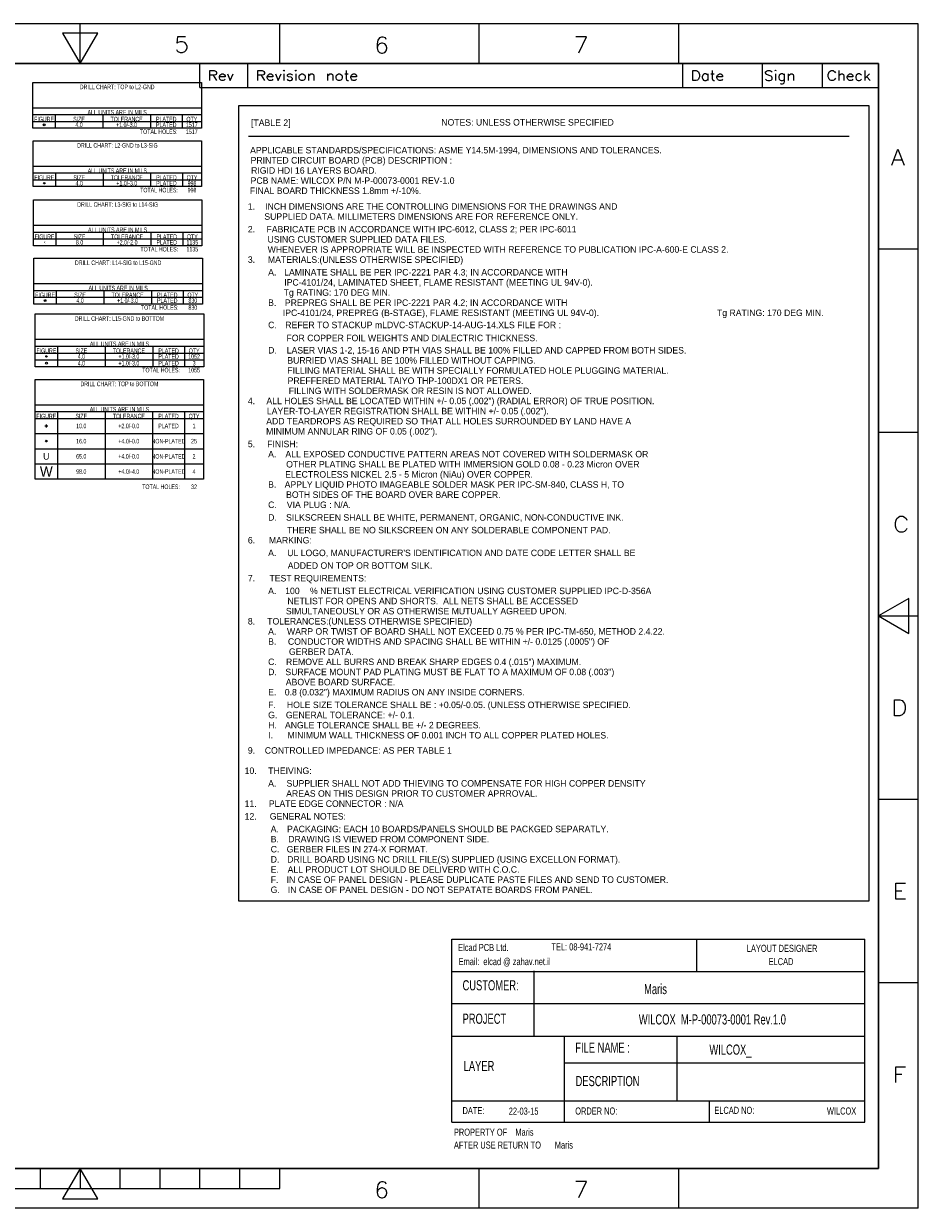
# Model space of a CAD drawing. Extents: x -22 to 398, y -34 to 263.
# Tile 39 of 39: x 174 to 398, y -34 to 263. Entities that reach past the tile are written whole.
import ezdxf
from ezdxf.enums import TextEntityAlignment as Align

# ---------------------------------------------------------------- set-up
doc = ezdxf.new("R2010")
doc.units = 0
doc.layers.add('DRILL', color=12, linetype='CONTINUOUS')
doc.layers.add('OUTLINE', color=6, linetype='CONTINUOUS')

# ---------------------------------------------------------------- blocks, each defined once
blk = doc.blocks.new('FIGURE_CIRCLE')
blk.add_circle((0, 0), 0.5)
blk = doc.blocks.new('FIGURE_CROSS')
for points in [[(-0.5, 0), (0.5, 0)], [(0, 0.5), (0, -0.5)]]:
    blk.add_lwpolyline(points)

msp = doc.modelspace()

# ---------------------------------------------------------------- linework, layer by layer
at = {"layer": 'DRILL'}
for points in [[(397.692626, 263.403334), (-22.307296, 263.403334)], [(187.692792, 253.403354), (187.692792, 263.403334)], [(237.692692, 253.403354), (237.692692, 263.403334)], [(287.692592, 253.403354), (287.692592, 263.403334)], [(337.692746, 253.403354), (337.692746, 263.403334)], [(397.692626, -33.59658), (397.692626, 263.403334)], [(211.78139, 256.963672), (211.97189, 256.582672), (212.162136, 256.392172), (212.733636, 256.201672), (213.305136, 256.201672), (213.876636, 256.392172), (214.257382, 256.773172), (214.447882, 257.344672), (214.447882, 257.725418), (214.257382, 258.296918), (213.876636, 258.677918), (213.305136, 258.868418), (212.733636, 258.868418), (212.162136, 258.677918), (211.97189, 258.487418), (212.162136, 260.201664), (214.066882, 260.201664)], [(264.360914, 259.457698), (264.170414, 259.838698), (263.598914, 260.029198), (263.217914, 260.029198), (262.646414, 259.838698), (262.265668, 259.267198), (262.075168, 258.314698), (262.075168, 257.362452), (262.265668, 256.600452), (262.646414, 256.219452), (263.217914, 256.029206), (263.408414, 256.029206), (263.979914, 256.219452), (264.360914, 256.600452), (264.55116, 257.171952), (264.55116, 257.362452), (264.360914, 257.933952), (263.979914, 258.314698), (263.408414, 258.505198), (263.217914, 258.505198), (262.646414, 258.314698), (262.265668, 257.933952), (262.075168, 257.362452)], [(312.625994, 256.118868), (314.53074, 260.11886), (311.864248, 260.11886)], [(387.692646, 253.403354), (-12.307316, 253.403354)], [(217.692732, 247.403366), (217.692732, 253.403354)], [(229.692708, 247.403366), (229.692708, 253.403354)], [(338.692744, 247.403366), (338.692744, 253.403354)], [(358.692704, 247.403366), (358.692704, 253.403354)], [(373.692674, 247.403366), (373.692674, 253.403354)], [(387.692646, -23.5966), (387.692646, 253.403354)], [(220.168978, 249.153426), (220.168978, 251.653548), (221.24035, 251.653548), (221.597474, 251.534422), (221.7166, 251.415296), (221.835472, 251.177298), (221.835472, 250.939046), (221.7166, 250.701048), (221.597474, 250.581922), (221.24035, 250.46305), (220.168978, 250.46305)], [(221.002352, 250.46305), (221.835472, 249.153426)], [(223.97847, 249.51055), (223.740218, 249.272552), (223.50222, 249.153426), (223.145096, 249.153426), (222.907098, 249.272552), (222.668846, 249.51055), (222.549974, 249.867674), (222.549974, 250.105926), (222.668846, 250.46305), (222.907098, 250.701048), (223.145096, 250.820174), (223.50222, 250.820174), (223.740218, 250.701048), (223.859344, 250.581922), (223.97847, 250.343924), (223.97847, 250.105926), (222.549974, 250.105926)], [(224.573592, 250.820174), (225.28784, 249.153426), (226.002342, 250.820174)], [(232.168954, 249.153426), (232.168954, 251.653548), (233.240326, 251.653548), (233.59745, 251.534422), (233.716576, 251.415296), (233.835448, 251.177298), (233.835448, 250.939046), (233.716576, 250.701048), (233.59745, 250.581922), (233.240326, 250.46305), (232.168954, 250.46305)], [(233.002328, 250.46305), (233.835448, 249.153426)], [(235.978446, 249.51055), (235.740448, 249.272552), (235.502196, 249.153426), (235.145072, 249.153426), (234.907074, 249.272552), (234.668822, 249.51055), (234.54995, 249.867674), (234.54995, 250.105926), (234.668822, 250.46305), (234.907074, 250.701048), (235.145072, 250.820174), (235.502196, 250.820174), (235.740448, 250.701048), (235.85932, 250.581922), (235.978446, 250.343924), (235.978446, 250.105926), (234.54995, 250.105926)], [(236.573568, 250.820174), (237.28807, 249.153426), (238.002318, 250.820174)], [(238.716566, 250.820174), (238.716566, 249.153426)], [(239.54994, 249.51055), (239.668812, 249.272552), (240.025936, 249.153426), (240.38306, 249.153426), (240.740438, 249.272552), (240.85931, 249.51055), (240.85931, 249.629676), (240.740438, 249.867674), (240.502186, 249.9868), (239.907064, 250.105926), (239.668812, 250.224798), (239.54994, 250.46305), (239.668812, 250.701048), (240.025936, 250.820174), (240.38306, 250.820174), (240.740438, 250.701048), (240.85931, 250.46305)], [(241.692684, 250.820174), (241.692684, 249.153426)], [(244.907054, 250.820174), (244.907054, 249.153426)], [(244.907054, 250.343924), (245.264178, 250.701048), (245.502176, 250.820174), (245.8593, 250.820174), (246.097552, 250.701048), (246.216424, 250.343924), (246.216424, 249.153426)], [(249.668792, 250.820174), (249.668792, 249.153426)], [(249.668792, 250.343924), (250.025916, 250.701048), (250.264168, 250.820174), (250.621292, 250.820174), (250.85929, 250.701048), (250.978416, 250.343924), (250.978416, 249.153426)], [(253.954534, 250.820174), (254.787908, 250.820174)], [(254.311658, 251.653548), (254.311658, 249.629676), (254.430784, 249.272552), (254.668782, 249.153426), (254.907034, 249.153426)], [(256.930906, 249.51055), (256.692654, 249.272552), (256.454656, 249.153426), (256.097532, 249.153426), (255.85928, 249.272552), (255.621282, 249.51055), (255.502156, 249.867674), (255.502156, 250.105926), (255.621282, 250.46305), (255.85928, 250.701048), (256.097532, 250.820174), (256.454656, 250.820174), (256.692654, 250.701048), (256.81178, 250.581922), (256.930906, 250.343924), (256.930906, 250.105926), (255.502156, 250.105926)], [(344.978482, 250.46305), (344.74023, 250.701048), (344.502232, 250.820174), (344.145108, 250.820174), (343.90711, 250.701048), (343.668858, 250.46305), (343.549732, 250.105926), (343.549732, 249.867674), (343.668858, 249.51055), (343.90711, 249.272552), (344.145108, 249.153426), (344.502232, 249.153426), (344.74023, 249.272552), (344.978482, 249.51055)], [(344.978482, 250.820174), (344.978482, 249.153426)], [(345.69273, 250.820174), (346.526104, 250.820174)], [(346.049854, 251.653548), (346.049854, 249.629676), (346.16898, 249.272552), (346.406978, 249.153426), (346.644976, 249.153426)], [(348.668848, 249.51055), (348.43085, 249.272552), (348.192598, 249.153426), (347.835474, 249.153426), (347.597476, 249.272552), (347.359478, 249.51055), (347.240352, 249.867674), (347.240352, 250.105926), (347.359478, 250.46305), (347.597476, 250.701048), (347.835474, 250.820174), (348.192598, 250.820174), (348.43085, 250.701048), (348.549722, 250.581922), (348.668848, 250.343924), (348.668848, 250.105926), (347.240352, 250.105926)], [(359.410762, 249.51055), (359.649014, 249.272552), (360.006138, 249.153426), (360.482388, 249.153426), (360.839512, 249.272552), (361.07751, 249.51055), (361.07751, 249.867674), (360.958384, 250.105926), (360.839512, 250.224798), (360.60126, 250.343924), (359.887012, 250.581922), (359.649014, 250.701048), (359.529888, 250.820174), (359.410762, 251.058172), (359.410762, 251.29617), (359.649014, 251.534422), (360.006138, 251.653548), (360.482388, 251.653548), (360.839512, 251.534422), (361.07751, 251.29617)], [(361.910884, 250.820174), (361.910884, 249.153426)], [(364.172754, 250.46305), (363.934756, 250.701048), (363.696504, 250.820174), (363.33938, 250.820174), (363.101382, 250.701048), (362.86313, 250.46305), (362.744258, 250.105926), (362.744258, 249.867674), (362.86313, 249.51055), (363.101382, 249.272552), (363.33938, 249.153426), (363.696504, 249.153426), (363.934756, 249.272552), (364.172754, 249.51055)], [(363.101382, 248.439178), (363.33938, 248.320052), (363.696504, 248.320052), (363.934756, 248.439178), (364.053628, 248.558304), (364.172754, 248.915428), (364.172754, 250.820174)], [(365.125254, 250.820174), (365.125254, 249.153426)], [(365.125254, 250.343924), (365.482378, 250.701048), (365.720376, 250.820174), (366.0775, 250.820174), (366.315498, 250.701048), (366.434624, 250.343924), (366.434624, 249.153426)], [(376.918474, 249.748548), (376.799602, 249.51055), (376.56135, 249.272552), (376.323352, 249.153426), (375.847102, 249.153426), (375.609104, 249.272552), (375.370852, 249.51055), (375.25198, 249.748548), (375.132854, 250.105926), (375.132854, 250.701048), (375.25198, 251.058172), (375.370852, 251.29617), (375.609104, 251.534422), (375.847102, 251.653548), (376.323352, 251.653548), (376.56135, 251.534422), (376.799602, 251.29617), (376.918474, 251.058172)], [(377.751848, 251.653548), (377.751848, 249.153426)], [(377.751848, 250.343924), (378.108972, 250.701048), (378.347224, 250.820174), (378.704348, 250.820174), (378.942346, 250.701048), (379.061472, 250.343924), (379.061472, 249.153426)], [(381.323342, 249.51055), (381.085344, 249.272552), (380.847092, 249.153426), (380.489968, 249.153426), (380.25197, 249.272552), (380.013718, 249.51055), (379.894846, 249.867674), (379.894846, 250.105926), (380.013718, 250.46305), (380.25197, 250.701048), (380.489968, 250.820174), (380.847092, 250.820174), (381.085344, 250.701048), (381.204216, 250.581922), (381.323342, 250.343924), (381.323342, 250.105926), (379.894846, 250.105926)], [(383.466086, 250.46305), (383.228088, 250.701048), (382.99009, 250.820174), (382.632966, 250.820174), (382.394714, 250.701048), (382.156716, 250.46305), (382.03759, 250.105926), (382.03759, 249.867674), (382.156716, 249.51055), (382.394714, 249.272552), (382.632966, 249.153426), (382.99009, 249.153426), (383.228088, 249.272552), (383.466086, 249.51055)], [(384.29946, 251.653548), (384.29946, 249.153426)], [(385.489958, 250.820174), (384.29946, 249.629676)], [(384.77571, 250.105926), (385.609084, 249.153426)], [(217.692732, 247.403366), (387.692646, 247.403366)], [(175.81245, 242.347242), (218.05265, 242.347242)], [(175.81245, 240.632742), (218.05265, 240.632742)], [(181.42585, 240.632742), (181.42585, 237.203742)], [(193.33845, 240.632742), (193.33845, 237.203742)], [(205.25105, 240.632742), (205.25105, 237.203742)], [(213.22665, 240.632742), (213.22665, 237.203742)], [(175.81245, 238.918242), (218.05265, 238.918242)], [(391.077958, 227.903532), (392.601704, 231.903524), (394.125704, 227.903532)], [(391.649458, 229.236778), (393.554204, 229.236778)], [(175.86325, 227.691442), (218.10345, 227.691442)], [(175.86325, 225.976942), (218.10345, 225.976942)], [(181.47665, 225.976942), (181.47665, 222.547942)], [(193.38925, 225.976942), (193.38925, 222.547942)], [(205.30185, 225.976942), (205.30185, 222.547942)], [(213.27745, 225.976942), (213.27745, 222.547942)], [(175.86325, 224.262442), (218.10345, 224.262442)], [(175.93945, 212.870542), (218.17965, 212.870542)], [(175.93945, 211.156042), (218.17965, 211.156042)], [(181.55285, 211.156042), (181.55285, 207.727042)], [(193.46545, 211.156042), (193.46545, 207.727042)], [(205.37805, 211.156042), (205.37805, 207.727042)], [(213.35365, 211.156042), (213.35365, 207.727042)], [(175.93945, 209.441542), (218.17965, 209.441542)], [(397.692626, 206.90332), (387.692646, 206.90332)], [(176.06645, 198.265542), (218.30665, 198.265542)], [(176.06645, 196.551042), (218.30665, 196.551042)], [(181.67985, 196.551042), (181.67985, 193.122042)], [(193.59245, 196.551042), (193.59245, 193.122042)], [(205.50505, 196.551042), (205.50505, 193.122042)], [(213.48065, 196.551042), (213.48065, 193.122042)], [(176.06645, 194.836542), (218.30665, 194.836542)], [(176.39665, 184.270142), (218.63685, 184.270142)], [(176.39665, 182.555642), (218.63685, 182.555642)], [(182.01005, 182.555642), (182.01005, 177.412142)], [(193.92265, 182.555642), (193.92265, 177.412142)], [(205.83525, 182.555642), (205.83525, 177.412142)], [(213.81085, 182.555642), (213.81085, 177.412142)], [(176.39665, 180.841142), (218.63685, 180.841142)], [(176.39665, 179.126642), (218.63685, 179.126642)], [(176.37125, 167.887142), (218.61145, 167.887142)], [(176.37125, 166.172642), (218.61145, 166.172642)], [(176.37125, 164.458142), (218.61145, 164.458142)], [(181.98465, 166.172642), (181.98465, 149.218142)], [(193.89725, 166.172642), (193.89725, 149.218142)], [(205.80985, 166.172642), (205.80985, 149.218142)], [(213.78545, 166.172642), (213.78545, 149.218142)], [(176.37125, 160.648142), (218.61145, 160.648142)], [(397.692626, 160.903412), (387.692646, 160.903412)], [(176.37125, 156.838142), (218.61145, 156.838142)], [(176.37125, 153.028142), (218.61145, 153.028142)], [(394.809218, 136.855708), (394.618718, 136.474962), (394.237972, 136.093962), (393.856972, 135.903462), (393.094972, 135.903462), (392.713972, 136.093962), (392.333226, 136.474962), (392.142726, 136.855708), (391.952226, 137.427208), (391.952226, 138.379708), (392.142726, 138.950954), (392.333226, 139.331954), (392.713972, 139.712954), (393.094972, 139.903454), (393.856972, 139.903454), (394.237972, 139.712954), (394.618718, 139.331954), (394.809218, 138.950954)], [(387.692646, 114.903504), (397.692626, 114.903504)], [(397.692626, 68.903342), (387.692646, 68.903342)], [(394.525754, 43.903392), (392.049508, 43.903392), (392.049508, 47.903384), (394.525754, 47.903384)], [(392.049508, 45.998638), (393.573254, 45.998638)], [(397.692626, 22.903434), (387.692646, 22.903434)], [(392.049508, -2.096516), (392.049508, 1.903476), (394.525754, 1.903476)], [(392.049508, -0.00127), (393.573254, -0.00127)], [(-12.307316, -23.5966), (387.692646, -23.5966)], [(177.692812, -28.59659), (177.692812, -23.5966)], [(187.692792, -23.5966), (187.692792, -28.59659)], [(197.692772, -28.59659), (197.692772, -23.5966)], [(207.692752, -28.59659), (207.692752, -23.5966)], [(217.692732, -28.59659), (217.692732, -23.5966)], [(227.692712, -28.59659), (227.692712, -23.5966)], [(237.692692, -28.59659), (237.692692, -23.5966)], [(287.692592, -33.59658), (287.692592, -23.5966)], [(337.692746, -33.59658), (337.692746, -23.5966)], [(137.692638, -28.59659), (237.692692, -28.59659)], [(264.360914, -27.542236), (264.170414, -27.16149), (263.598914, -26.97099), (263.217914, -26.97099), (262.646414, -27.16149), (262.265668, -27.732736), (262.075168, -28.685236), (262.075168, -29.637482), (262.265668, -30.399482), (262.646414, -30.780482), (263.217914, -30.970982), (263.408414, -30.970982), (263.979914, -30.780482), (264.360914, -30.399482), (264.55116, -29.827982), (264.55116, -29.637482), (264.360914, -29.066236), (263.979914, -28.685236), (263.408414, -28.494736), (263.217914, -28.494736), (262.646414, -28.685236), (262.265668, -29.066236), (262.075168, -29.637482)], [(312.625994, -30.881066), (314.53074, -26.881074), (311.864248, -26.881074)], [(397.692626, -33.59658), (-22.307296, -33.59658)]]:
    msp.add_lwpolyline(points, dxfattribs=at)
for points in [[(192.107312, 261.023354), (183.278272, 261.023354), (187.692792, 253.403354)], [(-12.307316, -23.5966), (-12.307316, 253.403354), (387.692646, 253.403354), (387.692646, -23.5966)], [(238.716566, 251.77242), (238.835438, 251.653548), (238.716566, 251.534422), (238.59744, 251.653548)], [(241.692684, 251.77242), (241.81181, 251.653548), (241.692684, 251.534422), (241.573558, 251.653548)], [(242.645184, 249.51055), (242.526058, 249.867674), (242.526058, 250.105926), (242.645184, 250.46305), (242.883182, 250.701048), (243.12118, 250.820174), (243.478304, 250.820174), (243.716556, 250.701048), (243.954554, 250.46305), (244.07368, 250.105926), (244.07368, 249.867674), (243.954554, 249.51055), (243.716556, 249.272552), (243.478304, 249.153426), (243.12118, 249.153426), (242.883182, 249.272552)], [(251.930916, 249.51055), (251.81179, 249.867674), (251.81179, 250.105926), (251.930916, 250.46305), (252.168914, 250.701048), (252.406912, 250.820174), (252.764036, 250.820174), (253.002288, 250.701048), (253.240286, 250.46305), (253.359412, 250.105926), (253.359412, 249.867674), (253.240286, 249.51055), (253.002288, 249.272552), (252.764036, 249.153426), (252.406912, 249.153426), (252.168914, 249.272552)], [(341.16899, 249.153426), (341.16899, 251.653548), (342.00211, 251.653548), (342.359488, 251.534422), (342.597486, 251.29617), (342.716612, 251.058172), (342.835484, 250.701048), (342.835484, 250.105926), (342.716612, 249.748548), (342.597486, 249.51055), (342.359488, 249.272552), (342.00211, 249.153426)], [(361.910884, 251.77242), (362.03001, 251.653548), (361.910884, 251.534422), (361.791758, 251.653548)], [(175.81245, 237.203742), (175.81245, 248.697242), (218.05265, 248.697242), (218.05265, 237.203742)], [(175.86325, 222.547942), (175.86325, 234.041442), (218.10345, 234.041442), (218.10345, 222.547942)], [(175.93945, 207.727042), (175.93945, 219.220542), (218.17965, 219.220542), (218.17965, 207.727042)], [(176.06645, 193.122042), (176.06645, 204.615542), (218.30665, 204.615542), (218.30665, 193.122042)], [(176.39665, 177.412142), (176.39665, 190.620142), (218.63685, 190.620142), (218.63685, 177.412142)], [(176.37125, 149.218142), (176.37125, 174.237142), (218.61145, 174.237142), (218.61145, 149.218142)], [(395.312646, 110.488984), (395.312646, 119.318024), (387.692646, 114.903504)], [(391.735564, 89.9033), (391.735564, 93.903546), (393.06881, 93.903546), (393.64031, 93.713046), (394.02131, 93.332046), (394.21181, 92.951046), (394.40231, 92.379546), (394.40231, 91.4273), (394.21181, 90.8558), (394.02131, 90.4748), (393.64031, 90.0938), (393.06881, 89.9033)], [(183.278272, -31.2166), (192.107312, -31.2166), (187.692792, -23.5966)]]:
    msp.add_lwpolyline(points, close=True, dxfattribs=at)
at = {"layer": 'OUTLINE'}
msp.add_lwpolyline([(227.3046, 43.4594), (385.4196, 43.4594), (385.4196, 242.8494), (227.3046, 242.8494)], close=True, dxfattribs=at)
for points in [[(229.8446, 235.2294), (380.3396, 235.2294)], [(280.81986, -11.998198), (280.816304, 33.848802)], [(280.816304, 33.848802), (384.32486, 33.848802)], [(342.21166, 25.746202), (342.21166, 33.874202)], [(384.32486, -11.998198), (384.32359, 33.846008)], [(280.81986, 25.771602), (384.32486, 25.771602)], [(301.39386, 9.718802), (301.39386, 25.911302)], [(280.81986, 17.719802), (384.32486, 17.719802)], [(280.81986, 9.591802), (384.32486, 9.591802)], [(309.01386, -6.613398), (309.011066, 9.584436)], [(337.25866, -6.613398), (337.25485, 9.592056)], [(309.01386, 2.911602), (384.32486, 2.911602)], [(280.81986, -6.613398), (384.32486, -6.613398)], [(309.01386, -11.998198), (309.01386, -6.600698)], [(345.33586, -11.998198), (345.33586, -6.600698)], [(280.81986, -11.998198), (384.32486, -11.998198)]]:
    msp.add_lwpolyline(points, dxfattribs=at)

# ---------------------------------------------------------------- block references
at = {"layer": 'DRILL'}
for name, p, xscale, yscale in [('FIGURE_CIRCLE', (178.61915, 238.060992), 0.508, 0.508), ('FIGURE_CIRCLE', (178.66995, 223.405192), 0.381, 0.381), ('FIGURE_CIRCLE', (178.87315, 193.979292), 0.4572, 0.4572), ('FIGURE_CIRCLE', (179.20335, 178.269392), 0.508, 0.508), ('FIGURE_CIRCLE', (179.20335, 179.983892), 0.3302, 0.3302), ('FIGURE_CROSS', (179.17795, 162.553142), 0.762, 0.762), ('FIGURE_CIRCLE', (179.17795, 158.743142), 0.4064, 0.4064)]:
    msp.add_blockref(name, p, dxfattribs=dict(at, xscale=xscale, yscale=yscale))

# ---------------------------------------------------------------- texts
at = {"layer": 'DRILL', "width": 0.688889}
for s, p in [('DRILL CHART: TOP to L2-GND', (196.93255, 246.982742)), ('ALL UNITS ARE IN MILS', (196.93255, 240.632742)), ('FIGURE', (178.61915, 238.918242)), ('SIZE', (187.38215, 238.918242)), ('4.0', (187.38215, 237.489492)), ('TOLERANCE', (199.29475, 238.918242)), ('+1.0/-3.0', (199.29475, 237.489492)), ('PLATED', (209.23885, 238.918242)), ('PLATED', (209.23885, 237.489492)), ('1517', (215.63965, 237.489492)), ('QTY', (215.63965, 238.918242)), ('1517', (215.63965, 235.774992)), ('DRILL CHART: L2-GND to L3-SIG', (196.98335, 232.326942)), ('ALL UNITS ARE IN MILS', (196.98335, 225.976942)), ('FIGURE', (178.66995, 224.262442)), ('SIZE', (187.43295, 224.262442)), ('4.0', (187.43295, 222.833692)), ('TOLERANCE', (199.34555, 224.262442)), ('+1.0/-3.0', (199.34555, 222.833692)), ('PLATED', (209.28965, 224.262442)), ('PLATED', (209.28965, 222.833692)), ('QTY', (215.69045, 224.262442)), ('998', (215.69045, 222.833692)), ('998', (215.69045, 221.119192)), ('DRILL CHART: L3-SIG to L14-SIG', (197.05955, 217.506042)), ('ALL UNITS ARE IN MILS', (197.05955, 211.156042)), ('FIGURE', (178.74615, 209.441542)), ('SIZE', (187.50915, 209.441542)), ('8.0', (187.50915, 208.012792)), ('TOLERANCE', (199.42175, 209.441542)), ('+2.0/-2.0', (199.42175, 208.012792)), ('PLATED', (209.36585, 209.441542)), ('PLATED', (209.36585, 208.012792)), ('1135', (215.76665, 208.012792)), ('QTY', (215.76665, 209.441542)), ('1135', (215.76665, 206.298292)), ('DRILL CHART: L14-SIG to L15-GND', (197.18655, 202.901042)), ('ALL UNITS ARE IN MILS', (197.18655, 196.551042)), ('FIGURE', (178.87315, 194.836542)), ('SIZE', (187.63615, 194.836542)), ('4.0', (187.63615, 193.407792)), ('TOLERANCE', (199.54875, 194.836542)), ('+1.0/-3.0', (199.54875, 193.407792)), ('PLATED', (209.49285, 194.836542)), ('PLATED', (209.49285, 193.407792)), ('QTY', (215.89365, 194.836542)), ('830', (215.89365, 193.407792)), ('830', (215.89365, 191.693292)), ('DRILL CHART: L15-GND to BOTTOM', (197.51675, 188.905642)), ('FIGURE', (179.20335, 180.841142)), ('SIZE', (187.96635, 180.841142)), ('ALL UNITS ARE IN MILS', (197.51675, 182.555642)), ('TOLERANCE', (199.87895, 180.841142)), ('PLATED', (209.82305, 180.841142)), ('QTY', (216.22385, 180.841142)), ('4.0', (187.96635, 179.412392)), ('4.0', (187.96635, 177.697892)), ('+1.0/-3.0', (199.87895, 179.412392)), ('+1.0/-3.0', (199.87895, 177.697892)), ('PLATED', (209.82305, 179.412392)), ('PLATED', (209.82305, 177.697892)), ('1052', (216.22385, 179.412392)), ('3', (216.22385, 177.697892)), ('1055', (216.22385, 175.983392)), ('DRILL CHART: TOP to BOTTOM', (197.49135, 172.522642)), ('ALL UNITS ARE IN MILS', (197.49135, 166.172642)), ('FIGURE', (179.17795, 164.458142)), ('SIZE', (187.94095, 164.458142)), ('TOLERANCE', (199.85355, 164.458142)), ('PLATED', (209.79765, 164.458142)), ('QTY', (216.19845, 164.458142)), ('10.0', (187.94095, 161.981642)), ('+2.0/-0.0', (199.85355, 161.981642)), ('PLATED', (209.79765, 161.981642)), ('1', (216.19845, 161.981642)), ('16.0', (187.94095, 158.171642)), ('+4.0/-0.0', (199.85355, 158.171642)), ('NON-PLATED', (209.79765, 158.171642)), ('25', (216.19845, 158.171642)), ('65.0', (187.94095, 154.361642)), ('+4.0/-0.0', (199.85355, 154.361642)), ('NON-PLATED', (209.79765, 154.361642)), ('2', (216.19845, 154.361642)), ('98.0', (187.94095, 150.551642)), ('+4.0/-4.0', (199.85355, 150.551642)), ('NON-PLATED', (209.79765, 150.551642)), ('4', (216.19845, 150.551642)), ('32', (216.19845, 146.741642))]:
    msp.add_text(s, height=1.143, dxfattribs=at).set_placement(p, align=Align.CENTER)
at = {"layer": 'DRILL'}
for s, height, p in [('+', 0.254, (178.61915, 238.060992)), ('+', 0.1905, (178.66995, 223.405192)), ('X', 0.508, (178.74615, 208.584292)), ('--', 0.2286, (178.87315, 193.979292)), ('+', 0.254, (179.20335, 178.269392)), ('--', 0.1651, (179.20335, 179.983892)), ('U', 1.651, (179.17795, 154.933142)), ('W', 2.54, (179.17795, 151.123142))]:
    msp.add_text(s, height=height, dxfattribs=at).set_placement(p, align=Align.MIDDLE_CENTER)
at = {"layer": 'DRILL', "width": 0.688889}
for p in [(212.08365, 235.774992), (212.13445, 221.119192), (212.21065, 206.298292), (212.33765, 191.693292), (212.66785, 175.983392), (212.64245, 146.741642)]:
    msp.add_text('TOTAL HOLES:', height=1.143, dxfattribs=at).set_placement(p, align=Align.RIGHT)
at = {"layer": 'OUTLINE'}
for s, p in [('[TABLE 2]', (230.4796, 237.7694)), ('NOTES: UNLESS OTHERWISE SPECIFIED', (278.1554, 237.862618)), ('APPLICABLE STANDARDS/SPECIFICATIONS: ASME Y14.5M-1994, DIMENSIONS AND TOLERANCES.', (230.251, 230.877618)), ('PRINTED CIRCUIT BOARD (PCB) DESCRIPTION :', (230.378, 228.337618)), ('RIGID HDI 16 LAYERS BOARD.', (230.505, 225.797618)), ('PCB NAME: WILCOX P/N M-P-00073-0001 REV-1.0', (230.378, 223.257618)), ('FINAL BOARD THICKNESS 1.8mm +/-10%.', (230.1748, 220.717618)), ('1.', (229.6922, 216.780618)), ('INCH DIMENSIONS ARE THE CONTROLLING DIMENSIONS FOR THE DRAWINGS AND', (234.0102, 216.780618)), ('SUPPLIED DATA. MILLIMETERS DIMENSIONS ARE FOR REFERENCE ONLY.', (233.807, 214.240618)), ('2.', (229.6922, 211.065618)), ('FABRICATE PCB IN ACCORDANCE WITH IPC-6012, CLASS 2; PER IPC-6011', (234.3658, 211.065618)), ('USING CUSTOMER SUPPLIED DATA FILES.', (234.6198, 208.525618)), ('3.', (229.6922, 203.445618)), ('WHENEVER IS APPROPRIATE WILL BE INSPECTED WITH REFERENCE TO PUBLICATION IPC-A-600-E CLASS 2.', (234.6452, 205.985618)), ('MATERIALS:(UNLESS OTHERWISE SPECIFIED)', (234.7214, 203.445618)), ('A.', (234.7722, 200.270618)), ('LAMINATE SHALL BE PER IPC-2221 PAR 4.3; IN ACCORDANCE WITH', (238.7854, 200.270618)), ('IPC-4101/24, LAMINATED SHEET, FLAME RESISTANT (MEETING UL 94V-0).', (238.8108, 197.730618)), ('Tg RATING: 170 DEG MIN.', (238.6584, 195.190618)), ('B.', (234.7722, 192.650618)), ('PREPREG SHALL BE PER IPC-2221 PAR 4.2; IN ACCORDANCE WITH', (238.9632, 192.650618)), ('IPC-4101/24, PREPREG (B-STAGE), FLAME RESISTANT (MEETING UL 94V-0).', (238.4552, 190.110618)), ('Tg RATING: 170 DEG MIN.', (347.2434, 190.110618)), ('C.', (234.7722, 187.062618)), ('REFER TO STACKUP mLDVC-STACKUP-14-AUG-14.XLS FILE FOR :', (239.0648, 187.062618)), ('FOR COPPER FOIL WEIGHTS AND DIALECTRIC THICKNESS.', (239.3696, 183.7944)), ('D.', (234.7722, 180.712618)), ('LASER VIAS 1-2, 15-16 AND PTH VIAS SHALL BE 100% FILLED AND CAPPED FROM BOTH SIDES.', (239.4204, 180.712618)), ('BURRIED VIAS SHALL BE 100% FILLED WITHOUT CAPPING.', (239.5728, 178.172618)), ('FILLING MATERIAL SHALL BE WITH SPECIALLY FORMULATED HOLE PLUGGING MATERIAL.', (239.5728, 175.632618)), ('PREFFERED MATERIAL TAIYO THP-100DX1 OR PETERS.', (239.649, 173.092618)), ('4.', (229.6922, 168.012618)), ('ALL HOLES SHALL BE LOCATED WITHIN +/- 0.05 (.002") (RADIAL ERROR) OF TRUE POSITION.', (234.3404, 168.012618)), ('FILLING WITH SOLDERMASK OR RESIN IS NOT ALLOWED.', (239.9284, 170.552618)), ('LAYER-TO-LAYER REGISTRATION SHALL BE WITHIN +/- 0.05 (.002").', (234.442, 165.472618)), ('ADD TEARDROPS AS REQUIRED SO THAT ALL HOLES SURROUNDED BY LAND HAVE A', (234.2896, 162.932618)), ('MINIMUM ANNULAR RING OF 0.05 (.002").', (234.2642, 160.392618)), ('5.', (229.6922, 157.217618)), ('FINISH:', (234.5182, 157.217618)), ('A.', (234.7722, 154.677618)), ('ALL EXPOSED CONDUCTIVE PATTERN AREAS NOT COVERED WITH SOLDERMASK OR', (239.0902, 154.677618)), ('OTHER PLATING SHALL BE PLATED WITH IMMERSION GOLD 0.08 - 0.23 Micron OVER', (239.2934, 152.137618)), ('B.', (234.7722, 147.057618)), ('APPLY LIQUID PHOTO IMAGEABLE SOLDER MASK PER IPC-SM-840, CLASS H, TO', (238.9124, 147.057618)), ('ELECTROLESS NICKEL 2.5 - 5 Micron (NiAu) OVER COPPER.', (239.0394, 149.597618)), ('BOTH SIDES OF THE BOARD OVER BARE COPPER.', (239.268, 144.517618)), ('C.', (234.7722, 141.977618)), ('VIA PLUG : N/A.', (239.4458, 141.977618)), ('D.', (234.7722, 138.802618)), ('SILKSCREEN SHALL BE WHITE, PERMANENT, ORGANIC, NON-CONDUCTIVE INK.', (239.268, 138.802618)), ('THERE SHALL BE NO SILKSCREEN ON ANY SOLDERABLE COMPONENT PAD.', (239.522, 135.627618)), ('6.', (229.6922, 133.087618)), ('MARKING:', (234.9754, 133.087618)), ('A.', (234.7722, 129.912618)), ("UL LOGO, MANUFACTURER'S IDENTIFICATION AND DATE CODE LETTER SHALL BE", (239.5474, 129.912618)), ('ADDED ON TOP OR BOTTOM SILK.', (239.6744, 126.737618)), ('7.', (229.6922, 123.562618)), ('TEST REQUIREMENTS:', (235.1024, 123.562618)), ('A.', (234.7722, 120.387618)), ('100', (239.0394, 120.387618)), ('% NETLIST ELECTRICAL VERIFICATION USING CUSTOMER SUPPLIED IPC-D-356A', (245.2624, 120.387618)), ('NETLIST FOR OPENS AND SHORTS.  ALL NETS SHALL BE ACCESSED', (239.5982, 117.847618)), ('SIMULTANEOUSLY OR AS OTHERWISE MUTUALLY AGREED UPON.', (239.2172, 115.307618)), ('8.', (229.6922, 112.767618)), ('TOLERANCES:(UNLESS OTHERWISE SPECIFIED)', (234.5436, 112.767618)), ('A.', (234.7722, 110.227618)), ('WARP OR TWIST OF BOARD SHALL NOT EXCEED 0.75 % PER IPC-TM-650, METHOD 2.4.22.', (239.4966, 110.227618)), ('B.', (234.7722, 107.687618)), ('CONDUCTOR WIDTHS AND SPACING SHALL BE WITHIN +/- 0.0125 (.0005") OF', (239.7252, 107.687618)), ('C.', (234.7722, 102.607618)), ('REMOVE ALL BURRS AND BREAK SHARP EDGES 0.4 (.015") MAXIMUM.', (239.2426, 102.607618)), ('GERBER DATA.', (239.9792, 105.147618)), ('D.', (234.7722, 100.067618)), ('SURFACE MOUNT PAD PLATING MUST BE FLAT TO A MAXIMUM OF 0.08 (.003")', (239.0902, 100.067618)), ('ABOVE BOARD SURFACE.', (239.1918, 97.527618)), ('E.', (234.7722, 94.987618)), ('0.8 (0.032") MAXIMUM RADIUS ON ANY INSIDE CORNERS.', (238.9378, 94.987618)), ('F.', (234.7722, 91.812618)), ('HOLE SIZE TOLERANCE SHALL BE : +0.05/-0.05. (UNLESS OTHERWISE SPECIFIED.', (239.4712, 91.812618)), ('G.', (234.7722, 89.272618)), ('GENERAL TOLERANCE: +/- 0.1.', (239.2172, 89.272618)), ('H.', (234.7722, 86.732618)), ('ANGLE TOLERANCE SHALL BE +/- 2 DEGREES.', (238.9886, 86.732618)), ('I.', (234.7722, 84.192618)), ('MINIMUM WALL THICKNESS OF 0.001 INCH TO ALL COPPER PLATED HOLES.', (239.6236, 84.192618)), ('9.', (229.6922, 80.382618)), ('CONTROLLED IMPEDANCE: AS PER TABLE 1', (233.934, 80.382618)), ('10.', (228.8794, 75.302618)), ('THEIVING:', (234.7976, 75.302618)), ('A.', (234.7722, 72.127618)), ('SUPPLIER SHALL NOT ADD THIEVING TO COMPENSATE FOR HIGH COPPER DENSITY', (239.3696, 72.127618)), ('11.', (228.8794, 67.047618)), ('PLATE EDGE CONNECTOR : N/A', (234.95, 67.047618)), ('AREAS ON THIS DESIGN PRIOR TO CUSTOMER APRROVAL.', (239.2934, 69.587618)), ('12.', (228.8794, 63.872618)), ('GENERAL NOTES:', (235.1786, 63.872618)), ('PACKAGING: EACH 10 BOARDS/PANELS SHOULD BE PACKGED SEPARATLY.', (239.522, 60.697618)), ('A.', (235.4072, 60.697618)), ('B.', (235.4072, 58.157618)), ('DRAWING IS VIEWED FROM COMPONENT SIDE.', (239.8014, 58.157618)), ('C.', (235.4072, 55.617618)), ('GERBER FILES IN 274-X FORMAT.', (239.4204, 55.617618)), ('D.', (235.4072, 53.077618)), ('DRILL BOARD USING NC DRILL FILE(S) SUPPLIED (USING EXCELLON FORMAT).', (239.5474, 53.077618)), ('E.', (235.4072, 50.537618)), ('ALL PRODUCT LOT SHOULD BE DELIVERD WITH C.O.C.', (239.649, 50.537618)), ('F.', (235.4072, 47.997618)), ('IN CASE OF PANEL DESIGN - PLEASE DUPLICATE PASTE FILES AND SEND TO CUSTOMER.', (239.395, 47.997618)), ('G.', (235.4072, 45.457618)), ('IN CASE OF PANEL DESIGN - DO NOT SEPATATE BOARDS FROM PANEL.', (239.6998, 45.457618))]:
    msp.add_text(s, height=1.6256, dxfattribs=at).set_placement(p)
for s, height, width, p in [('Elcad PCB Ltd.', 1.778, 0.685714, (282.39466, 30.902402)), ('TEL: 08-941-7274', 1.778, 0.685714, (305.76266, 31.054802)), ('LAYOUT DESIGNER', 1.778, 0.685714, (354.730304, 30.69082)), ('Email:  elcad @ zahav.net.il', 1.778, 0.685714, (282.49626, 27.371802)), ('ELCAD', 1.778, 0.685714, (360.19486, 27.371802)), ('CUSTOMER:', 2.54, 0.69, (283.48686, 21.047202)), ('Maris', 2.54, 0.69, (328.97826, 20.107402)), ('PROJECT', 2.54, 0.69, (283.48686, 12.665202)), ('WILCOX  M-P-00073-0001 Rev.1.0', 2.54, 0.69, (327.65746, 12.487402)), ('FILE NAME :', 2.54, 0.69, (311.73166, 5.426202)), ('LAYER', 2.54, 0.69, (283.76626, 0.803402)), ('DESCRIPTION', 2.54, 0.69, (311.804304, -2.96418)), ('DATE:', 1.778, 0.685714, (283.48686, -9.991598)), ('22-03-15', 1.778, 0.685714, (295.06926, -10.118598)), ('ORDER NO:', 1.778, 0.685714, (311.73166, -10.093198)), ('ELCAD NO:', 1.778, 0.685714, (346.58046, -9.915398)), ('WILCOX', 1.778, 0.685714, (374.79986, -10.093198)), ('PROPERTY OF', 1.778, 0.685714, (281.32786, -15.401798)), ('Maris', 1.778, 0.685714, (296.72026, -15.401798)), ('AFTER USE RETURN TO', 1.778, 0.685714, (281.32786, -18.627598)), ('Maris', 1.778, 0.685714, (306.60086, -18.627598))]:
    msp.add_text(s, height=height, dxfattribs=dict(at, width=width)).set_placement(p)
at = {"layer": 'OUTLINE', "width": 0.69}
msp.add_text('WILCOX_', height=2.54, dxfattribs=at).set_placement((355.89083, 4.93014), align=Align.RIGHT)

doc.saveas('drawing.dxf')
